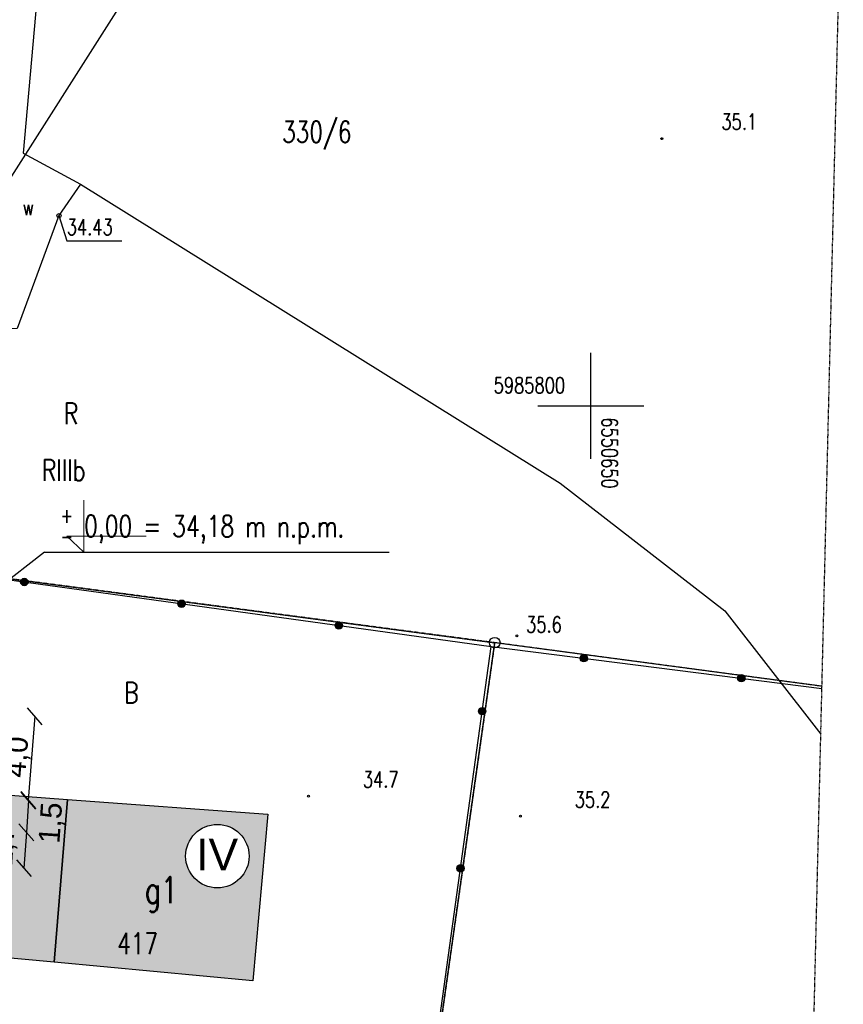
# Model space of a CAD drawing. Header units: millimetres. Extents: x 1427 to 82594, y 2364 to 16149.
# Tile 56 of 58: x 25878 to 26657, y 13803 to 14734. Entities that reach past the tile are written whole.
import ezdxf
from ezdxf.enums import TextEntityAlignment as Align

# ---------------------------------------------------------------- set-up
doc = ezdxf.new("R2010")
doc.units = ezdxf.units.MM
doc.linetypes.add('2', pattern=[1, 0.5, -0.5])
doc.linetypes.add('901', pattern=[0])
doc.layers.add('&_opisy_100', color=51, linetype='Continuous', lineweight=20)
for name, color, linetype in [('202-punkt_graniczny', 7, 'Continuous'), ('209-oznaczenie_konturu_klasyfik', 7, 'Continuous'), ('210-oznaczenie_konturu_uzytku_g', 7, 'Continuous'), ('211-numer_dzialki_ewidencyjnej', 7, 'Continuous'), ('218-kontur_uzytku_gruntowego', 7, 'Continuous'), ('219-dzialka_ewidencyjna', 7, 'Continuous'), ('312-budynek_ewidencyjny', 7, 'Continuous'), ('312-oznaczenie_budynku_ewidency', 7, 'Continuous'), ('ogrodzenie_trwale', 7, 'Continuous'), ('opisy', 7, 'Continuous'), ('pikieta_naturalna', 7, 'Continuous'), ('pikieta_naturalna-Atr2', 7, 'Continuous'), ('przewod_elektroenergetyczny_pod', 7, 'Continuous'), ('przewod_wodociagowy', 7, 'Continuous'), ('rzedna-Atr2', 7, 'Continuous'), ('Zakres', 7, 'Continuous'), ('zasuwa_lub_zawor-Atr17', 7, 'Continuous')]:
    doc.layers.add(name, color=color, linetype=linetype)
doc.styles.add('Romans', font='romans.shx', dxfattribs={"width": 0.75})
doc.styles.get("Standard").update_dxf_attribs({"font": 'arial.ttf'})
doc.styles.add('STYL_ARIAL', font='simplex', dxfattribs={"width": 0.75, "oblique": 0.1})
doc.dimstyles.new('ISO-25', dxfattribs={"dimtxt": 2.5, "dimasz": 2.5, "dimexe": 1.25, "dimexo": 0.625, "dimtad": 1, "dimtxsty": 'Standard', "dimcen": 2.5, "dimadec": 0, "dimazin": 0, "dimtfac": 1, "dimtmove": 0, "dimatfit": 3, "dimfxl": 1, "dimarcsym": 0})

# ---------------------------------------------------------------- blocks, each defined once
blk = doc.blocks.new('202')
at = {"color": 0}
blk.add_circle((0, 0), 0.25, dxfattribs=at)
blk = doc.blocks.new('PW01')
at = {"color": 7}
blk.add_polyline3d([(0.045, 0, 0), (0.0318, -0.0318, 0), (0, -0.045, 0), (-0.0318, -0.0318, 0), (-0.045, 0, 0), (-0.0318, 0.0318, 0), (0, 0.045, 0), (0.0318, 0.0318, 0), (0.045, 0, 0)], dxfattribs=at)
blk = doc.blocks.new('_Oblique')
at = {"color": 0, "linetype": 'ByBlock', "lineweight": -2}
blk.add_line((-0.5, -0.5), (0.5, 0.5), dxfattribs=at)
blk = doc.blocks.new('*D69')
at = {"color": 0, "lineweight": -2, "transparency": 16777216}
blk.add_line((25892.72, 14075.08), (25886.37, 13995.85), dxfattribs=at)
at = {"layer": 'Defpoints', "color": 0, "transparency": 16777216}
for p in [(25458.59, 14109.9), (25452.24, 14030.67), (25886.37, 13995.85)]:
    blk.add_point(p, dxfattribs=at)
at = {"color": 0, "lineweight": -2, "transparency": 16777216, "xscale": 15, "yscale": 15, "zscale": 15}
for p, rotation in [((25892.72, 14075.08), 85.414248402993), ((25886.37, 13995.85), 265.414248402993)]:
    blk.add_blockref('_Oblique', p, dxfattribs=dict(at, rotation=rotation))
at = {"color": 0, "transparency": 16777216, "insert": (25876.94, 14036.48), "char_height": 20, "attachment_point": 5, "rotation": 85.41425}
blk.add_mtext('4,0', dxfattribs=at)
blk = doc.blocks.new('*D70')
at = {"color": 0, "lineweight": -2, "transparency": 16777216}
blk.add_line((25886.78, 13995.37), (25884.72, 13965.44), dxfattribs=at)
at = {"layer": 'Defpoints', "color": 0, "transparency": 16777216}
for p in [(25451.87, 14025.32), (25449.81, 13995.39), (25884.72, 13965.44)]:
    blk.add_point(p, dxfattribs=at)
at = {"color": 0, "lineweight": -2, "transparency": 16777216, "xscale": 15, "yscale": 15, "zscale": 15}
for p, rotation in [((25886.78, 13995.37), 86.06038727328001), ((25884.72, 13965.44), 266.06038727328)]:
    blk.add_blockref('_Oblique', p, dxfattribs=dict(at, rotation=rotation))
at = {"color": 0, "transparency": 16777216, "insert": (25909.13, 13974.22), "char_height": 20, "attachment_point": 5, "rotation": 86.06039}
blk.add_mtext('1,5', dxfattribs=at)
blk = doc.blocks.new('*D71')
at = {"color": 0, "lineweight": -2, "transparency": 16777216}
blk.add_line((25884.72, 13965.43), (25882.38, 13931.51), dxfattribs=at)
at = {"layer": 'Defpoints', "color": 0, "transparency": 16777216}
for p in [(25449.81, 13995.39), (25447.47, 13961.47), (25882.38, 13931.51)]:
    blk.add_point(p, dxfattribs=at)
at = {"color": 0, "lineweight": -2, "transparency": 16777216, "xscale": 15, "yscale": 15, "zscale": 15}
for p, rotation in [((25884.72, 13965.43), 86.05958723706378), ((25882.38, 13931.51), 266.0595872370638)]:
    blk.add_blockref('_Oblique', p, dxfattribs=dict(at, rotation=rotation))
at = {"color": 0, "transparency": 16777216, "insert": (25864.31, 13951.88), "char_height": 20, "attachment_point": 5, "rotation": 86.05959}
blk.add_mtext('1,7', dxfattribs=at)

msp = doc.modelspace()

# ---------------------------------------------------------------- hatches: boundary and pattern name
at = {"transparency": 33554585}
h = msp.add_hatch(color=1, dxfattribs=at)
h.set_gradient(color1=(228, 162, 119), color2=(228, 162, 119))
h.paths.add_polyline_path([(25923.547, 13996.473), (25781.947, 14007.073), (25770.547, 13854.273), (25845.547, 13848.673), (25910.947, 13842.473)])
h.paths.add_polyline_path([(25840.686, 13888.527, -1), (25780.686, 13888.527, -1)], flags=16)
h.paths.add_polyline_path([(25822.431, 13990.81), (25826.855, 14039.45), (25785.811, 14043.184), (25781.386, 13994.544)], flags=9)
h.paths.add_polyline_path([(25926.33, 13947.593), (25929.685, 13996.318), (25888.568, 13999.15), (25885.213, 13950.425)], flags=9)
h.paths.add_polyline_path([(25881.506, 13925.331), (25884.862, 13974.055), (25843.746, 13976.888), (25840.389, 13928.163)], flags=24)
h.paths.add_polyline_path([(25782.978, 13858.625), (25837.576, 13858.625), (25837.576, 13920.447), (25782.978, 13920.447)], flags=24)
h.paths.add_polyline_path([(25841.727, 13855.164), (25858.549, 13853.829), (25860.626, 13879.997), (25843.804, 13881.331)], flags=24)
h.paths.add_polyline_path([(25839.347, 13876.673), (25884.347, 13876.673), (25884.347, 13906.673), (25839.347, 13906.673)], flags=24)
h.paths.add_polyline_path([(25830.272, 13916.239), (25874.022, 13916.239), (25874.022, 13953.739), (25830.272, 13953.739)], flags=24)
h = msp.add_hatch(color=1, dxfattribs=at)
h.set_gradient(color1=(228, 162, 119), color2=(228, 162, 119))
h.paths.add_polyline_path([(26098.747, 13825.073), (26112.947, 13982.473), (25923.547, 13996.473), (25910.947, 13842.473)])
h.paths.add_polyline_path([(26035.257, 13942.858, -1), (26095.257, 13942.858, -1)], flags=16)
h.paths.add_polyline_path([(26033.825, 13912.957), (26088.422, 13912.957), (26088.422, 13974.778), (26033.825, 13974.778)], flags=24)
h.paths.add_polyline_path([(25965.547, 13845.273), (26011.261, 13845.273), (26011.261, 13875.273), (25965.547, 13875.273)], flags=24)
h.paths.add_polyline_path([(25993.099, 13881.622), (26031.195, 13881.622), (26031.195, 13931.622), (25993.099, 13931.622)], flags=24)

# ---------------------------------------------------------------- linework, layer by layer
at = {"layer": '&_opisy_100', "color": 0}
msp.add_lwpolyline([(25939.182, 14279.342), (25939.076, 14230.345), (25923.045, 14245.413), (25997.916, 14245.251)], dxfattribs=at)
for q in [(25516.339, 13928.818), (26227.715, 14230.345)]:
    msp.add_line((25901.898, 14230.345), q)
msp.add_circle((26065.257, 13942.858), 30)
at = {"layer": '218-kontur_uzytku_gruntowego', "color": 3, "linetype": '2'}
for points in [[(26327.347, 14144.673, 0), (25687.747, 14229.073, 0)], [(26327.347, 14144.673, 0), (26191.947, 13188.073, 0)], [(26191.947, 13188.073, 0), (26327.347, 14144.673, 0)], [(26636.611, 14103.445, 0), (26327.347, 14144.673, 0)]]:
    msp.add_polyline3d(points, dxfattribs=at)
at = {"layer": '219-dzialka_ewidencyjna', "color": 7}
for points in [[(25687.747, 14229.073, 0), (26327.347, 14144.673, 0)], [(26191.947, 13188.073, 0), (26327.347, 14144.673, 0)], [(26636.611, 14103.445, 0), (26327.347, 14144.673, 0)]]:
    msp.add_polyline3d(points, dxfattribs=at)
at = {"layer": '312-budynek_ewidencyjny', "color": 7}
for points in [[(25781.947, 14007.073, 0), (25923.547, 13996.473, 0)], [(25910.947, 13842.473, 0), (25923.547, 13996.473, 0)], [(25923.547, 13996.473, 0), (25910.947, 13842.473, 0)], [(25923.547, 13996.473, 0), (26112.947, 13982.473, 0)], [(26112.947, 13982.473, 0), (26098.747, 13825.073, 0)], [(25910.947, 13842.473, 0), (25845.547, 13848.673, 0)], [(26098.747, 13825.073, 0), (25910.947, 13842.473, 0)]]:
    msp.add_polyline3d(points, dxfattribs=at)
at = {"layer": 'ogrodzenie_trwale', "color": 7, "linetype": '901'}
for points in [[(25671.507, 13678.153, 0), (25682.107, 14032.833, 0), (25686.007, 14229.273, 0), (26323.947, 14141.073, 0)], [(26190.747, 13188.673, 0), (26200.747, 13263.273, 0), (26209.347, 13311.073, 0), (26323.947, 14141.073, 0), (26636.563, 14101.423, 0)]]:
    msp.add_polyline3d(points, dxfattribs=at)
at = {"layer": 'ogrodzenie_trwale', "color": 7}
for centre, radius in [((25882.817, 14202.063), 3.5), ((25882.817, 14202.063), 3.15), ((25882.817, 14202.063), 2.8), ((25882.817, 14202.063), 2.45), ((25882.817, 14202.063), 2.1), ((25882.817, 14202.063), 1.75), ((25882.817, 14202.063), 1.4), ((25882.817, 14202.063), 1.05), ((25882.817, 14202.063), 0.7), ((26031.405, 14181.519), 3.5), ((26031.405, 14181.519), 3.15), ((26031.405, 14181.519), 2.8), ((26031.405, 14181.519), 2.45), ((26031.405, 14181.519), 2.1), ((26031.405, 14181.519), 1.75), ((26031.405, 14181.519), 1.4), ((26031.405, 14181.519), 1.05), ((26031.405, 14181.519), 0.7), ((26179.991, 14160.977), 3.5), ((26179.991, 14160.977), 3.15), ((26179.991, 14160.977), 2.8), ((26179.991, 14160.977), 2.45), ((26179.991, 14160.977), 2.1), ((26179.991, 14160.977), 1.75), ((26179.991, 14160.977), 1.4), ((26179.991, 14160.977), 1.05), ((26179.991, 14160.977), 0.7), ((26411.537, 14129.963), 3.5), ((26411.537, 14129.963), 3.15), ((26411.537, 14129.963), 2.8), ((26411.537, 14129.963), 2.45), ((26411.537, 14129.963), 2.1), ((26411.537, 14129.963), 1.75), ((26411.537, 14129.963), 1.4), ((26411.537, 14129.963), 1.05), ((26411.537, 14129.963), 0.7), ((26560.345, 14111.091), 3.5), ((26560.345, 14111.091), 3.15), ((26560.345, 14111.091), 2.8), ((26560.345, 14111.091), 2.45), ((26560.345, 14111.091), 2.1), ((26560.345, 14111.091), 1.75), ((26560.345, 14111.091), 1.4), ((26560.345, 14111.091), 1.05), ((26560.345, 14111.091), 0.7), ((26315.507, 14079.945), 3.5), ((26315.507, 14079.945), 3.15), ((26315.507, 14079.945), 2.8), ((26315.507, 14079.945), 2.45), ((26315.507, 14079.945), 2.1), ((26315.507, 14079.945), 1.75), ((26315.507, 14079.945), 1.4), ((26315.507, 14079.945), 1.05), ((26315.507, 14079.945), 0.7), ((26294.991, 13931.353), 3.5), ((26294.991, 13931.353), 3.15), ((26294.991, 13931.353), 2.8), ((26294.991, 13931.353), 2.45), ((26294.991, 13931.353), 2.1), ((26294.991, 13931.353), 1.75), ((26294.991, 13931.353), 1.4), ((26294.991, 13931.353), 1.05), ((26294.991, 13931.353), 0.7)]:
    msp.add_circle(centre, radius, dxfattribs=at)
at = {"layer": 'opisy', "color": 7}
for points in [[(26418.147, 14318.673, 0), (26418.147, 14418.673, 0)], [(26368.147, 14368.673, 0), (26468.147, 14368.673, 0)]]:
    msp.add_polyline3d(points, dxfattribs=at)
at = {"layer": 'przewod_elektroenergetyczny_pod', "color": 1}
msp.add_polyline3d([(25473.825, 13961.521, 0), (26124.147, 14984.473, 0)], dxfattribs=at)
at = {"layer": 'przewod_wodociagowy', "color": 5}
for points in [[(25919.427, 15033.033, 0), (25881.547, 14607.673, 0), (25935.747, 14578.273, 0), (26389.147, 14295.673, 0), (26544.747, 14174.673, 0), (26635.527, 14058.239, 0)], [(25935.747, 14578.273, 0), (25915.547, 14548.473, 0), (25876.147, 14441.873, 0), (25313.747, 14441.073, 0), (24889.947, 14504.073, 0)]]:
    msp.add_polyline3d(points, dxfattribs=at)
at = {"layer": 'rzedna-Atr2', "color": 7}
msp.add_polyline3d([(25915.547, 14548.473, 0), (25922.947, 14524.673, 0), (25974.967, 14524.673, 0)], dxfattribs=at)
at = {"layer": 'Zakres', "color": 5, "linetype": '2'}
msp.add_polyline3d([(26612.525, 13099.977, 0), (26612.525, 13099.977, 0), (26613.225, 13129.139, 0), (26615.529, 13225.153, 0), (26616.741, 13275.673, 0), (26616.925, 13283.293, 0), (26617.279, 13298.057, 0), (26617.279, 13298.057, 0), (26621.463, 13472.343, 0), (26635.527, 14058.239, 0), (26636.563, 14101.423, 0), (26636.611, 14103.445, 0), (26636.611, 14103.445, 0), (26656.747, 14942.273, 0)], dxfattribs=at)
at = {"layer": 'zasuwa_lub_zawor-Atr17', "color": 5}
msp.add_polyline3d([(25914.119, 14547.085, 0), (25913.597, 14548.525, 0), (25914.245, 14549.911, 0), (25915.685, 14550.433, 0), (25917.071, 14549.783, 0), (25917.593, 14548.345, 0), (25916.943, 14546.959, 0), (25915.505, 14546.437, 0), (25914.119, 14547.085, 0)], dxfattribs=at)

# ---------------------------------------------------------------- block references
at = {"layer": '202-punkt_graniczny', "color": 7, "xscale": 20, "yscale": 20, "zscale": 20}
msp.add_blockref('202', (26327.347, 14144.673), dxfattribs=at)
at = {"layer": 'pikieta_naturalna', "color": 7, "xscale": 20, "yscale": 20, "zscale": 20}
for p in [(26485.347, 14621.273), (26348.347, 14151.273), (26151.347, 13999.473), (26351.547, 13980.673)]:
    msp.add_blockref('PW01', p, dxfattribs=at)

# ---------------------------------------------------------------- texts
at = {"layer": '&_opisy_100', "color": 0, "insert": (25916.979, 14272.084), "char_height": 20.25, "width": 420.63828, "attachment_point": 1, "rotation": 359.876205, "style": 'Romans'}
msp.add_mtext('\\A1;{\\H0.7x;\\S+^ -;} 0,00 = 34,18 m n.p.m.', dxfattribs=at)
at = {"insert": (26045.233, 13959.338), "char_height": 30, "attachment_point": 1}
msp.add_mtext_dynamic_manual_height_columns('IV', width=49.94873, gutter_width=12.5, heights=[0], dxfattribs=at)
at = {"layer": '209-oznaczenie_konturu_klasyfik', "color": 3, "style": 'STYL_ARIAL', "width": 0.75}
msp.add_text('RIIIb', height=20, dxfattribs=at).set_placement((25899.401, 14317.775), align=Align.TOP_LEFT)
at = {"layer": '210-oznaczenie_konturu_uzytku_g', "color": 3, "style": 'STYL_ARIAL', "width": 0.75}
for s, p in [('R', (25920.085, 14345.349)), ('B', (25977.093, 14081.351))]:
    msp.add_text(s, height=20, dxfattribs=at).set_placement(p, align=Align.BOTTOM_LEFT)
at = {"layer": '211-numer_dzialki_ewidencyjnej', "color": 7, "style": 'STYL_ARIAL', "width": 0.75}
msp.add_text('330/6', height=20, dxfattribs=at).set_placement((26126.433, 14637.679), align=Align.TOP_LEFT)
at = {"layer": '312-oznaczenie_budynku_ewidency', "color": 7, "style": 'STYL_ARIAL', "width": 0.75}
msp.add_text('g1', height=25, dxfattribs=at).set_placement((26012.147, 13910.789), align=Align.MIDDLE_CENTER)
msp.add_text('417', height=20, dxfattribs=at).set_placement((25970.547, 13870.273), align=Align.TOP_LEFT)
at = {"layer": 'opisy', "color": 7, "style": 'STYL_ARIAL', "width": 0.75}
msp.add_text('5985800', height=15, dxfattribs=at).set_placement((26326.349, 14388.037), align=Align.MIDDLE_LEFT)
msp.add_text('6550650', height=15, rotation=270, dxfattribs=at).set_placement((26435.911, 14357.809), align=Align.MIDDLE_LEFT)
at = {"layer": 'pikieta_naturalna-Atr2', "color": 7, "style": 'STYL_ARIAL', "width": 0.75}
for s, p in [('35.1', (26541.547, 14625.307)), ('35.6', (26357.001, 14149.849)), ('34.7', (26202.747, 14003.307)), ('35.2', (26402.947, 13984.307))]:
    msp.add_text(s, height=15, dxfattribs=at).set_placement(p, align=Align.BOTTOM_LEFT)
at = {"layer": 'rzedna-Atr2', "color": 5, "style": 'STYL_ARIAL', "width": 0.75}
msp.add_text('34.43', height=15, dxfattribs=at).set_placement((25922.947, 14525.667), align=Align.BOTTOM_LEFT)
at = {"layer": 'zasuwa_lub_zawor-Atr17', "color": 5, "style": 'STYL_ARIAL', "width": 0.75}
msp.add_text('w', height=15, dxfattribs=at).set_placement((25881.347, 14544.307), align=Align.BOTTOM_LEFT)

# ---------------------------------------------------------------- dimensions: what is measured, and where the dimension line sits
at = {"color": 1}
dim = msp.add_aligned_dim(p1=(25458.594, 14109.904), p2=(25452.239, 14030.673), distance=435.52, text='4,0', dimstyle='ISO-25', override={"dimtxt": 20, "dimasz": 15, "dimblk1": 'Oblique', "dimblk2": 'Oblique', "dimsah": 1, "dimse1": 1, "dimse2": 1, "dimtmove": 2}, dxfattribs=at)
dim.commit()
dim.dimension.update_dxf_attribs({"geometry": '*D69', "text_midpoint": (25876.939, 14036.479)})
for base, p1, p2, angle, text, picture, middle in [((25884.716, 13965.439), (25451.871, 14025.319), (25449.81, 13995.39), 266.060387, '1,5', '*D70', (25909.135, 13974.22)), ((25882.38, 13931.514), (25449.81, 13995.39), (25447.473, 13961.471), 266.059587, '1,7', '*D71', (25864.306, 13951.882))]:
    dim = msp.add_linear_dim(base=base, p1=p1, p2=p2, angle=angle, text=text, dimstyle='ISO-25', override={"dimtxt": 20, "dimasz": 15, "dimblk1": 'Oblique', "dimblk2": 'Oblique', "dimsah": 1, "dimse1": 1, "dimse2": 1, "dimtmove": 2}, dxfattribs=at)
    dim.commit()
    dim.dimension.update_dxf_attribs({"geometry": picture, "text_midpoint": middle, "dimtype": 161})

doc.saveas('drawing.dxf')
